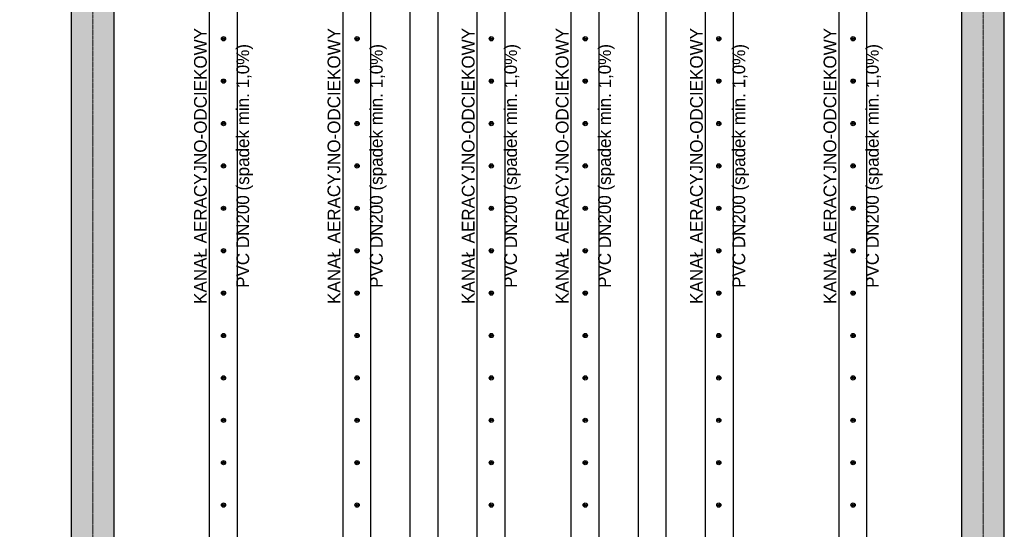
# Model space of a CAD drawing. Header units: millimetres. Extents: x -374129 to 1163271, y -112652 to 695637.
# Tile 25 of 256: x 12083 to 19050, y -41819 to -38213. Entities that reach past the tile are written whole.
import ezdxf

# ---------------------------------------------------------------- set-up
doc = ezdxf.new("R2010")
doc.units = ezdxf.units.MM
doc.linetypes.add('ACAD_ISO04W100', pattern=[30, 24, -3, 0, -3])
for name, color, linetype in [('KRT_kreskowanie', 252, 'Continuous'), ('KRT_opisy', 146, 'Continuous'), ('KRT_sciany', 2, 'Continuous'), ('KRT_technologia', 30, 'Continuous')]:
    doc.layers.add(name, color=color, linetype=linetype)
doc.layers.add('KRT_osie', color=55, linetype='ACAD_ISO04W100', lineweight=18)

# ---------------------------------------------------------------- blocks, each defined once
blk = doc.blocks.new('sys napowietrzania')
at = {"layer": 'KRT_technologia', "linetype": 'Continuous', "transparency": 33554687, "elevation": -3130.26}
for points in [[(14643.28, -12485.01), (14643.28, -10582.71), (14643.28, -2349.21), (14443.28, -2349.21), (14443.28, -10582.71), (14443.28, -12485.01), (14543.28, -12485.01), (14643.28, -12485.01), (14640.11, -12495.38), (14543.28, -12495.38), (14446.45, -12495.38), (14443.28, -12485.01)], [(15588.28, -12485.01), (15588.28, -10582.71), (15588.28, -2349.21), (15388.28, -2349.21), (15388.28, -10582.71), (15388.28, -12485.01), (15488.28, -12485.01), (15588.28, -12485.01), (15585.11, -12495.38), (15488.28, -12495.38), (15391.45, -12495.38), (15388.28, -12485.01)], [(16063.28, -12485.01), (16063.28, -10582.71), (16063.28, -2349.21), (15863.28, -2349.21), (15863.28, -10582.71), (15863.28, -12485.01), (15963.28, -12485.01), (16063.28, -12485.01), (16060.11, -12495.38), (15963.28, -12495.38), (15866.45, -12495.38), (15863.28, -12485.01)], [(16538.28, -12485.01), (16538.28, -10582.71), (16538.28, -2349.21), (16338.28, -2349.21), (16338.28, -10582.71), (16338.28, -12485.01), (16438.28, -12485.01), (16538.28, -12485.01), (16535.11, -12495.38), (16438.28, -12495.38), (16341.45, -12495.38), (16338.28, -12485.01)], [(17203.28, -12485.01), (17203.28, -10582.71), (17203.28, -2349.21), (17003.28, -2349.21), (17003.28, -10582.71), (17003.28, -12485.01), (17103.28, -12485.01), (17203.28, -12485.01), (17200.11, -12495.38), (17103.28, -12495.38), (17006.45, -12495.38), (17003.28, -12485.01)], [(17678.28, -12485.01), (17678.28, -10582.71), (17678.28, -2349.21), (17478.28, -2349.21), (17478.28, -10582.71), (17478.28, -12485.01), (17578.28, -12485.01), (17678.28, -12485.01), (17675.11, -12495.38), (17578.28, -12495.38), (17481.45, -12495.38), (17478.28, -12485.01)], [(18153.28, -12485.01), (18153.28, -10582.71), (18153.28, -2349.21), (17953.28, -2349.21), (17953.28, -10582.71), (17953.28, -12485.01), (18053.28, -12485.01), (18153.28, -12485.01), (18150.11, -12495.38), (18053.28, -12495.38), (17956.45, -12495.38), (17953.28, -12485.01)], [(19098.28, -12485.01), (19098.28, -10582.71), (19098.28, -2349.21), (18898.28, -2349.21), (18898.28, -10582.71), (18898.28, -12485.01), (18998.28, -12485.01), (19098.28, -12485.01), (19095.11, -12495.38), (18998.28, -12495.38), (18901.45, -12495.38), (18898.28, -12485.01)]]:
    blk.add_lwpolyline(points, dxfattribs=at)
at = {"layer": 'KRT_technologia'}
for centre, radius in [((14544.78, -6260.34, -3130.26), 15), ((14544.78, -6260.34, -3130.26), 7), ((14544.78, -6260.34, -3130.26), 1.5), ((15489.78, -6260.34, -3130.26), 15), ((15489.78, -6260.34, -3130.26), 7), ((15489.78, -6260.34, -3130.26), 1.5), ((16439.78, -6260.34, -3130.26), 15), ((16439.78, -6260.34, -3130.26), 7), ((16439.78, -6260.34, -3130.26), 1.5), ((17104.78, -6260.34, -3130.26), 15), ((17104.78, -6260.34, -3130.26), 7), ((17104.78, -6260.34, -3130.26), 1.5), ((18049.78, -6260.34, -3130.26), 15), ((18049.78, -6260.34, -3130.26), 7), ((18049.78, -6260.34, -3130.26), 1.5), ((18999.62, -6260.34, -3130.26), 15), ((18999.62, -6260.34, -3130.26), 7), ((18999.62, -6260.34, -3130.26), 1.5), ((14544.78, -6560.34, -3130.26), 15), ((15489.78, -6560.34, -3130.26), 15), ((16439.78, -6560.34, -3130.26), 15), ((17104.78, -6560.34, -3130.26), 15), ((18049.78, -6560.34, -3130.26), 15), ((18999.62, -6560.34, -3130.26), 15), ((14544.78, -6560.34, -3130.26), 7), ((14544.78, -6560.34, -3130.26), 1.5), ((15489.78, -6560.34, -3130.26), 7), ((15489.78, -6560.34, -3130.26), 1.5), ((16439.78, -6560.34, -3130.26), 7), ((16439.78, -6560.34, -3130.26), 1.5), ((17104.78, -6560.34, -3130.26), 7), ((17104.78, -6560.34, -3130.26), 1.5), ((18049.78, -6560.34, -3130.26), 7), ((18049.78, -6560.34, -3130.26), 1.5), ((18999.62, -6560.34, -3130.26), 7), ((18999.62, -6560.34, -3130.26), 1.5), ((14544.78, -6860.34, -3130.26), 15), ((14544.78, -6860.34, -3130.26), 7), ((14544.78, -6860.34, -3130.26), 1.5), ((15489.78, -6860.34, -3130.26), 15), ((15489.78, -6860.34, -3130.26), 7), ((15489.78, -6860.34, -3130.26), 1.5), ((16439.78, -6860.34, -3130.26), 15), ((16439.78, -6860.34, -3130.26), 7), ((16439.78, -6860.34, -3130.26), 1.5), ((17104.78, -6860.34, -3130.26), 15), ((17104.78, -6860.34, -3130.26), 7), ((17104.78, -6860.34, -3130.26), 1.5), ((18049.78, -6860.34, -3130.26), 15), ((18049.78, -6860.34, -3130.26), 7), ((18049.78, -6860.34, -3130.26), 1.5), ((18999.62, -6860.34, -3130.26), 15), ((18999.62, -6860.34, -3130.26), 7), ((18999.62, -6860.34, -3130.26), 1.5), ((14544.78, -7160.34, -3130.26), 15), ((14544.78, -7160.34, -3130.26), 7), ((14544.78, -7160.34, -3130.26), 1.5), ((15489.78, -7160.34, -3130.26), 15), ((15489.78, -7160.34, -3130.26), 7), ((15489.78, -7160.34, -3130.26), 1.5), ((16439.78, -7160.34, -3130.26), 15), ((16439.78, -7160.34, -3130.26), 7), ((16439.78, -7160.34, -3130.26), 1.5), ((17104.78, -7160.34, -3130.26), 15), ((17104.78, -7160.34, -3130.26), 7), ((17104.78, -7160.34, -3130.26), 1.5), ((18049.78, -7160.34, -3130.26), 15), ((18049.78, -7160.34, -3130.26), 7), ((18049.78, -7160.34, -3130.26), 1.5), ((18999.62, -7160.34, -3130.26), 15), ((18999.62, -7160.34, -3130.26), 7), ((18999.62, -7160.34, -3130.26), 1.5), ((14544.78, -7460.34, -3130.26), 15), ((14544.78, -7460.34, -3130.26), 7), ((15489.78, -7460.34, -3130.26), 15), ((15489.78, -7460.34, -3130.26), 7), ((16439.78, -7460.34, -3130.26), 15), ((16439.78, -7460.34, -3130.26), 7), ((17104.78, -7460.34, -3130.26), 15), ((17104.78, -7460.34, -3130.26), 7), ((18049.78, -7460.34, -3130.26), 15), ((18049.78, -7460.34, -3130.26), 7), ((18999.62, -7460.34, -3130.26), 15), ((18999.62, -7460.34, -3130.26), 7), ((14544.78, -7460.34, -3130.26), 1.5), ((15489.78, -7460.34, -3130.26), 1.5), ((16439.78, -7460.34, -3130.26), 1.5), ((17104.78, -7460.34, -3130.26), 1.5), ((18049.78, -7460.34, -3130.26), 1.5), ((18999.62, -7460.34, -3130.26), 1.5), ((14544.78, -7760.34, -3130.26), 15), ((14544.78, -7760.34, -3130.26), 7), ((14544.78, -7760.34, -3130.26), 1.5), ((15489.78, -7760.34, -3130.26), 15), ((15489.78, -7760.34, -3130.26), 7), ((15489.78, -7760.34, -3130.26), 1.5), ((16439.78, -7760.34, -3130.26), 15), ((16439.78, -7760.34, -3130.26), 7), ((16439.78, -7760.34, -3130.26), 1.5), ((17104.78, -7760.34, -3130.26), 15), ((17104.78, -7760.34, -3130.26), 7), ((17104.78, -7760.34, -3130.26), 1.5), ((18049.78, -7760.34, -3130.26), 15), ((18049.78, -7760.34, -3130.26), 7), ((18049.78, -7760.34, -3130.26), 1.5), ((18999.62, -7760.34, -3130.26), 15), ((18999.62, -7760.34, -3130.26), 7), ((18999.62, -7760.34, -3130.26), 1.5), ((14544.78, -8060.34, -3130.26), 15), ((14544.78, -8060.34, -3130.26), 7), ((14544.78, -8060.34, -3130.26), 1.5), ((15489.78, -8060.34, -3130.26), 15), ((15489.78, -8060.34, -3130.26), 7), ((15489.78, -8060.34, -3130.26), 1.5), ((16439.78, -8060.34, -3130.26), 15), ((16439.78, -8060.34, -3130.26), 7), ((16439.78, -8060.34, -3130.26), 1.5), ((17104.78, -8060.34, -3130.26), 15), ((17104.78, -8060.34, -3130.26), 7), ((17104.78, -8060.34, -3130.26), 1.5), ((18049.78, -8060.34, -3130.26), 15), ((18049.78, -8060.34, -3130.26), 7), ((18049.78, -8060.34, -3130.26), 1.5), ((18999.62, -8060.34, -3130.26), 15), ((18999.62, -8060.34, -3130.26), 7), ((18999.62, -8060.34, -3130.26), 1.5), ((14544.78, -8360.34, -3130.26), 15), ((14544.78, -8360.34, -3130.26), 7), ((14544.78, -8360.34, -3130.26), 1.5), ((15489.78, -8360.34, -3130.26), 15), ((15489.78, -8360.34, -3130.26), 7), ((15489.78, -8360.34, -3130.26), 1.5), ((16439.78, -8360.34, -3130.26), 15), ((16439.78, -8360.34, -3130.26), 7), ((16439.78, -8360.34, -3130.26), 1.5), ((17104.78, -8360.34, -3130.26), 15), ((17104.78, -8360.34, -3130.26), 7), ((17104.78, -8360.34, -3130.26), 1.5), ((18049.78, -8360.34, -3130.26), 15), ((18049.78, -8360.34, -3130.26), 7), ((18049.78, -8360.34, -3130.26), 1.5), ((18999.62, -8360.34, -3130.26), 15), ((18999.62, -8360.34, -3130.26), 7), ((18999.62, -8360.34, -3130.26), 1.5), ((14544.78, -8660.34, -3130.26), 15), ((14544.78, -8660.34, -3130.26), 7), ((14544.78, -8660.34, -3130.26), 1.5), ((15489.78, -8660.34, -3130.26), 15), ((15489.78, -8660.34, -3130.26), 7), ((15489.78, -8660.34, -3130.26), 1.5), ((16439.78, -8660.34, -3130.26), 15), ((16439.78, -8660.34, -3130.26), 7), ((16439.78, -8660.34, -3130.26), 1.5), ((17104.78, -8660.34, -3130.26), 15), ((17104.78, -8660.34, -3130.26), 7), ((17104.78, -8660.34, -3130.26), 1.5), ((18049.78, -8660.34, -3130.26), 15), ((18049.78, -8660.34, -3130.26), 7), ((18049.78, -8660.34, -3130.26), 1.5), ((18999.62, -8660.34, -3130.26), 15), ((18999.62, -8660.34, -3130.26), 7), ((18999.62, -8660.34, -3130.26), 1.5), ((14544.78, -8960.34, -3130.26), 15), ((14544.78, -8960.34, -3130.26), 7), ((14544.78, -8960.34, -3130.26), 1.5), ((15489.78, -8960.34, -3130.26), 15), ((15489.78, -8960.34, -3130.26), 7), ((15489.78, -8960.34, -3130.26), 1.5), ((16439.78, -8960.34, -3130.26), 15), ((16439.78, -8960.34, -3130.26), 7), ((16439.78, -8960.34, -3130.26), 1.5), ((17104.78, -8960.34, -3130.26), 15), ((17104.78, -8960.34, -3130.26), 7), ((17104.78, -8960.34, -3130.26), 1.5), ((18049.78, -8960.34, -3130.26), 15), ((18049.78, -8960.34, -3130.26), 7), ((18049.78, -8960.34, -3130.26), 1.5), ((18999.62, -8960.34, -3130.26), 15), ((18999.62, -8960.34, -3130.26), 7), ((18999.62, -8960.34, -3130.26), 1.5), ((14544.78, -9260.34, -3130.26), 15), ((14544.78, -9260.34, -3130.26), 7), ((14544.78, -9260.34, -3130.26), 1.5), ((15489.78, -9260.34, -3130.26), 15), ((15489.78, -9260.34, -3130.26), 7), ((15489.78, -9260.34, -3130.26), 1.5), ((16439.78, -9260.34, -3130.26), 15), ((16439.78, -9260.34, -3130.26), 7), ((16439.78, -9260.34, -3130.26), 1.5), ((17104.78, -9260.34, -3130.26), 15), ((17104.78, -9260.34, -3130.26), 7), ((17104.78, -9260.34, -3130.26), 1.5), ((18049.78, -9260.34, -3130.26), 15), ((18049.78, -9260.34, -3130.26), 7), ((18049.78, -9260.34, -3130.26), 1.5), ((18999.62, -9260.34, -3130.26), 15), ((18999.62, -9260.34, -3130.26), 7), ((18999.62, -9260.34, -3130.26), 1.5), ((14544.78, -9560.34, -3130.26), 15), ((15489.78, -9560.34, -3130.26), 15), ((16439.78, -9560.34, -3130.26), 15), ((17104.78, -9560.34, -3130.26), 15), ((18049.78, -9560.34, -3130.26), 15), ((18999.62, -9560.34, -3130.26), 15), ((14544.78, -9560.34, -3130.26), 7), ((14544.78, -9560.34, -3130.26), 1.5), ((15489.78, -9560.34, -3130.26), 7), ((15489.78, -9560.34, -3130.26), 1.5), ((16439.78, -9560.34, -3130.26), 7), ((16439.78, -9560.34, -3130.26), 1.5), ((17104.78, -9560.34, -3130.26), 7), ((17104.78, -9560.34, -3130.26), 1.5), ((18049.78, -9560.34, -3130.26), 7), ((18049.78, -9560.34, -3130.26), 1.5), ((18999.62, -9560.34, -3130.26), 7), ((18999.62, -9560.34, -3130.26), 1.5)]:
    blk.add_circle(centre, radius, dxfattribs=at)

msp = doc.modelspace()

# ---------------------------------------------------------------- hatches: boundary and pattern name
at = {"layer": 'KRT_kreskowanie'}
h = msp.add_hatch(dxfattribs=at)
h.set_pattern_fill('ANSI33', color=256, scale=20, style=0)
h.set_pattern_definition([(45, (-1e-05, 3009.36), (-89.80256, 89.80256), []), (45, (89.8, 3009.36), (-89.80256, 89.80256), [63.5, -31.75])])
h.paths.add_polyline_path([(6450, -33990.64), (12450, -33990.64), (12450, -46990.64), (12750, -46990.64), (12750, -33990.64), (18750, -33990.64), (18750, -46990.64), (19050, -46990.64), (19050, -33690.64), (-150, -33690.64), (-150, -46990.64), (150, -46990.64), (150, -33990.64), (6150, -33990.64), (6150, -46990.64), (6450, -46990.64)])

# ---------------------------------------------------------------- linework, layer by layer
at = {"layer": 'KRT_osie', "ltscale": 0.5}
for p, q in [((12600, -27801.99), (12600, -48285.63)), ((18900, -27801.99), (18900, -48285.63))]:
    msp.add_line(p, q, dxfattribs=at)
at = {"layer": 'KRT_sciany'}
for p, q in [((19050, -46990.64), (19050, -33690.64)), ((12450, -46990.64), (12450, -33990.64)), ((12750, -46990.64), (12750, -33990.64)), ((18750, -46990.64), (18750, -33990.64))]:
    msp.add_line(p, q, dxfattribs=at)

# ---------------------------------------------------------------- block references
msp.add_blockref('sys napowietrzania', (-1019.98, -32087.66, 3070))

# ---------------------------------------------------------------- texts
at = {"layer": 'KRT_opisy', "color": 54, "char_height": 90, "attachment_point": 5, "rotation": 90}
for insert in [(13524.8, -39248, -60.26), (14469.8, -39248, -60.26), (15419.8, -39248, -60.26), (16084.8, -39248, -60.26), (17034.8, -39248, 333.11), (17979.8, -39248, 333.11)]:
    msp.add_mtext('KANAŁ AERACYJNO-ODCIEKOWY\\P\\PPVC DN200 (spadek min. 1,0%)', dxfattribs=dict(at, insert=insert))

doc.saveas('drawing.dxf')
